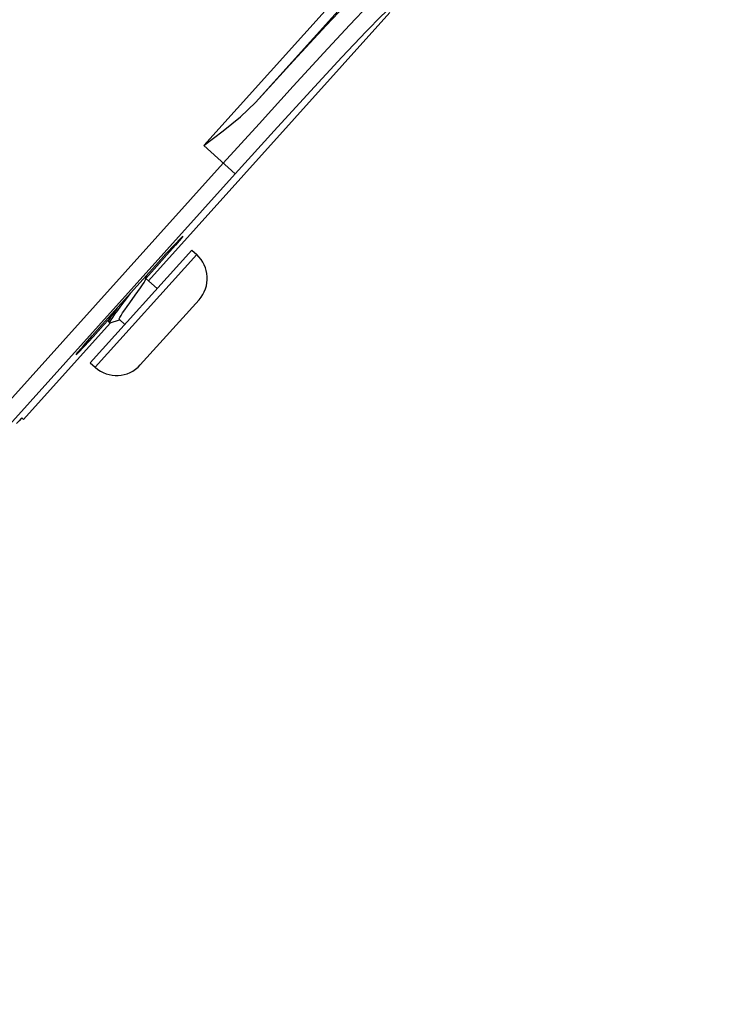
# Model space of a CAD drawing. Extents: x 40.7 to 137.4, y -250.8 to -221.5.
# Tile 17 of 256: x 56.6455 to 56.6998, y -238.7485 to -238.6732. Entities that reach past the tile are written whole.
import ezdxf

# ---------------------------------------------------------------- set-up
doc = ezdxf.new("R2010")
doc.units = 0
doc.header["$MEASUREMENT"] = 0
doc.layers.get('0').update_dxf_attribs({"linetype": 'CONTINUOUS'})

msp = doc.modelspace()

# ---------------------------------------------------------------- linework, layer by layer
at = {"color": 6, "linetype": 'Continuous'}
for p, q in [((56.659576, -238.682846), (56.699231, -238.638795)), ((56.699775, -238.639285), (56.663521, -238.679557)), ((56.655341, -238.693177), (56.673809, -238.672662)), ((56.661977, -238.685008), (56.659576, -238.682846)), ((56.603895, -238.747704), (56.66107, -238.684191)), ((56.661978, -238.685007), (56.604802, -238.748521)), ((56.658657, -238.690844), (56.650896, -238.699463)), ((56.658657, -238.690844), (56.659033, -238.691183)), ((56.651273, -238.699802), (56.659033, -238.691183)), ((56.651813, -238.696535), (56.655897, -238.691998)), ((56.655976, -238.692069), (56.655141, -238.692997)), ((56.655144, -238.693041), (56.655199, -238.692773)), ((56.656012, -238.693781), (56.655151, -238.693006)), ((56.653956, -238.694154), (56.653466, -238.694791)), ((56.659214, -238.694631), (56.654721, -238.699621)), ((56.652305, -238.696148), (56.651892, -238.696606)), ((56.652348, -238.695941), (56.652279, -238.696274)), ((56.653541, -238.696526), (56.653121, -238.696147)), ((56.645794, -238.703781), (56.652415, -238.696427)), ((56.652283, -238.696308), (56.652374, -238.69639)), ((56.652374, -238.69639), (56.652408, -238.696391)), ((56.652408, -238.696391), (56.653125, -238.696162)), ((56.650896, -238.699463), (56.651273, -238.699802)), ((56.645665, -238.703664), (56.645794, -238.703781))]:
    msp.add_line(p, q, dxfattribs=at)
for points in [[(56.6726, -238.669931), (56.672132, -238.670329), (56.670887, -238.671598), (56.668949, -238.673653), (56.666441, -238.676363), (56.663521, -238.679557)], [(56.66107, -238.684191), (56.6638, -238.681169), (56.666405, -238.678309), (56.668755, -238.675752), (56.67073, -238.673628), (56.672233, -238.672043), (56.673187, -238.671078), (56.673544, -238.670781)], [(56.661978, -238.685007), (56.664953, -238.681718), (56.667731, -238.678676), (56.670128, -238.676084), (56.671988, -238.67411), (56.673185, -238.672888), (56.673634, -238.672505)], [(56.659576, -238.682846), (56.66106, -238.681726), (56.662387, -238.680648), (56.663521, -238.679558)], [(56.655897, -238.691998), (56.656681, -238.691133), (56.657353, -238.690405), (56.657808, -238.689924), (56.657979, -238.689765)], [(56.657979, -238.689765), (56.657838, -238.689952), (56.657409, -238.690455), (56.656755, -238.691199), (56.655976, -238.692069)], [(56.653918, -238.694863), (56.65434, -238.694281), (56.654542, -238.694), (56.654729, -238.693735), (56.654889, -238.6935), (56.655014, -238.693304), (56.6551, -238.693152), (56.655144, -238.693041)], [(56.652944, -238.695279), (56.652875, -238.69537), (56.652665, -238.695656), (56.652495, -238.695898), (56.652371, -238.696088), (56.652297, -238.696222), (56.652279, -238.696275)], [(56.653466, -238.694791), (56.653204, -238.695135), (56.652964, -238.695453), (56.652754, -238.69574), (56.652583, -238.695983), (56.652459, -238.696174), (56.652386, -238.696308), (56.652368, -238.69638), (56.652374, -238.69639)], [(56.653121, -238.696147), (56.653116, -238.696096), (56.653158, -238.695992), (56.653245, -238.695838), (56.653369, -238.695643), (56.653527, -238.695412), (56.653713, -238.695148), (56.653918, -238.694863)], [(56.649811, -238.698839), (56.649951, -238.698652), (56.650381, -238.698149), (56.651035, -238.697405), (56.651813, -238.696535)], [(56.651892, -238.696606), (56.651108, -238.697471), (56.650437, -238.698199), (56.649981, -238.69868), (56.649811, -238.698839)], [(56.652279, -238.696275), (56.652277, -238.696297), (56.652283, -238.696309)], [(56.645665, -238.703664), (56.645606, -238.703722), (56.645454, -238.703884), (56.645248, -238.704111)]]:
    msp.add_lwpolyline(points, dxfattribs=at)
at = {"color": 155}
msp.add_arc((56.533262, -238.489388), 0.19472, 278.0984, 305.72815, dxfattribs=at)
at = {"color": 6, "linetype": 'Continuous'}
for centre, start, end in [((56.657399, -238.692998), 318, 48), ((56.652907, -238.697988), 228, 318)]:
    msp.add_arc(centre, 0.002442, start, end, dxfattribs=at)

doc.saveas('drawing.dxf')
